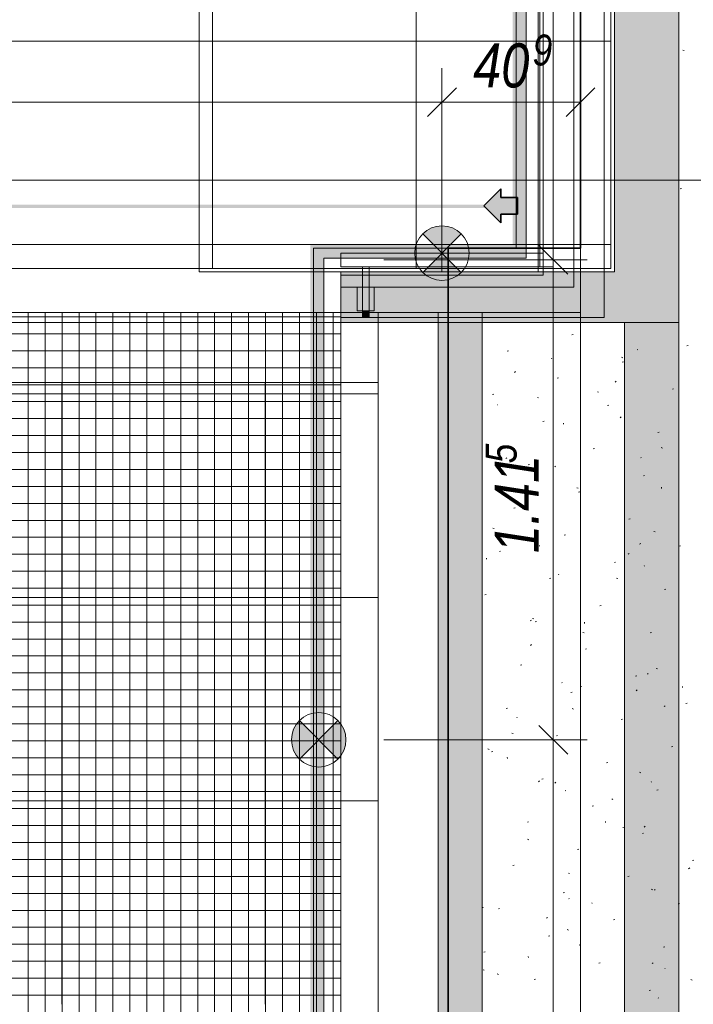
# Model space of a CAD drawing. Extents: x -420 to 300, y 62 to 1112.
# Tile 197 of 256: x -31 to 8, y 336 to 394. Entities that reach past the tile are written whole.
import ezdxf
from ezdxf.lldxf.tags import DXFTag

# ---------------------------------------------------------------- set-up
doc = ezdxf.new("R2010")
doc.units = 0
doc.layers.get('0').update_dxf_attribs({"lineweight": 13})
for name, color, linetype, lineweight, true_color in [('00_ E_ST_Handlaufleuchte', 7, 'Continuous', 13, 0xb2b200), ('00_E_ST_Handlaufleuchte_Bem', 7, 'Continuous', 5, 0x7d7d00), ('00_E_ST_Handlaufleuchte_Kabel', 3, 'Continuous', 18, 0x00ff00), ('00_E_ST_Handlaufleuchte_Übergabepunkte unter Terrassenplatte', 3, 'Continuous', 35, 0x00ff00), ('00_E_ST_Handlaufleuchte–Handlauf-Position', 7, 'Continuous', 5, 0x0000b2), ('30 -33 Aussenwände- 7 Fassade_ Elemente', 7, 'Continuous', 9, 0x00aacc), ('30 -34 Innenwände- 6 Elemente', 7, 'Continuous', 9, 0xff6633), ('30 -36 Dächer- 1 Konstruktion', 7, 'Continuous', 35, 0x6666cc), ('30 -36 Dächer- 3 Dachbeläge', 7, 'Continuous', 15, 0x9999ff), ('30 -36 Dächer- 4 Dachbekleidungen', 7, 'Continuous', 9, 0xccccff), ('60- 61 allgemeine Ausstattung- 4 Terrassen', 9, 'Continuous', 9, 0x808080)]:
    doc.layers.add(name, color=color, linetype=linetype, lineweight=lineweight, true_color=true_color)
doc.layers.add('70 -71 Achsen- 1 Gebäudeachsen', color=7, linetype='STRICHPUNKT2-A06CPUWML0', lineweight=18)
doc.styles.get("Standard").update_dxf_attribs({"font": 'ARIALN.TTF'})
tags = doc.linetypes.add('STRICHPUNKT2-A06CPUWML0', pattern=[12.7, 6.35, -3.175, 0, -3.175]).pattern_tags.tags
tags[10:11] = [DXFTag(74, 4), DXFTag(75, 0), DXFTag(340, '0'), DXFTag(46, 0.0), DXFTag(50, 0.0), DXFTag(44, 0.0), DXFTag(45, 0.0)]
tags[8:9] = [DXFTag(74, 4), DXFTag(75, 0), DXFTag(340, '0'), DXFTag(46, 0.0), DXFTag(50, 0.0), DXFTag(44, 0.0), DXFTag(45, 0.0)]
tags[6:7] = [DXFTag(74, 4), DXFTag(75, 0), DXFTag(340, '0'), DXFTag(46, 0.0), DXFTag(50, 0.0), DXFTag(44, 0.0), DXFTag(45, 0.0)]
tags[4:5] = [DXFTag(74, 4), DXFTag(75, 0), DXFTag(340, '0'), DXFTag(46, 0.0), DXFTag(50, 0.0), DXFTag(44, 0.0), DXFTag(45, 0.0)]

# ---------------------------------------------------------------- blocks, each defined once
blk = doc.blocks.new('Referenz-A06CPUWNL0', base_point=(-395.238, 76.953))
at = {"layer": '30 -33 Aussenwände- 7 Fassade_ Elemente', "color": 0, "linetype": 'Continuous', "ltscale": 0.13}
for p, q in [((-6.098, 376.653), (-310.098, 376.653)), ((-6.098, 376.653), (-148.898, 376.653)), ((-6.098, 220.253), (-6.098, 376.653)), ((-6.098, 211.653), (-6.098, 376.653)), ((-6.698, 376.053), (-148.898, 376.053)), ((-6.698, 220.853), (-6.698, 376.053)), ((-148.898, 372.513), (-10.238, 372.513)), ((-148.898, 372.513), (-10.238, 372.513)), ((-10.238, 372.513), (-10.238, 220.853)), ((-10.238, 372.513), (-10.238, 220.253))]:
    blk.add_line(p, q, dxfattribs=at)
at = {"layer": '30 -34 Innenwände- 6 Elemente', "color": 0, "linetype": 'Continuous', "ltscale": 0.13}
for p, q in [((-2.098, 762.513), (-2.098, 380.453)), ((-1.498, 379.853), (-1.498, 762.513)), ((-0.498, 762.513), (-0.498, 378.853)), ((1.702, 376.653), (1.702, 762.513)), ((-2.098, 380.453), (-14.038, 380.453)), ((-14.038, 380.453), (-14.038, 224.053)), ((-13.438, 223.453), (-13.438, 379.853)), ((-13.438, 379.853), (-1.498, 379.853)), ((-0.498, 378.853), (-12.438, 378.853)), ((-12.438, 378.853), (-12.438, 222.453)), ((-10.238, 220.253), (-10.238, 376.653)), ((-10.238, 376.653), (1.702, 376.653))]:
    blk.add_line(p, q, dxfattribs=at)
at = {"layer": '30 -36 Dächer- 1 Konstruktion', "color": 0, "linetype": 'Continuous', "ltscale": 0.35}
for p, q in [((1.702, 770.453), (1.702, 380.453)), ((1.702, 380.453), (-6.098, 380.453)), ((-6.098, 380.453), (-6.098, 211.653))]:
    blk.add_line(p, q, dxfattribs=at)
at = {"layer": '30 -36 Dächer- 1 Konstruktion', "color": 0, "lineweight": 25}
for p, q in [((1.702, 770.453), (1.702, 380.453)), ((1.702, 380.453), (1.702, 770.453)), ((1.702, 770.453), (1.702, 380.453)), ((1.702, 380.453), (-6.098, 380.453)), ((-6.098, 380.453), (-6.098, 211.653)), ((-6.098, 211.653), (-6.098, 380.453)), ((-6.098, 380.453), (1.702, 380.453)), ((-6.098, 380.453), (1.702, 380.453)), ((1.702, 380.453), (-6.098, 380.453)), ((-6.098, 211.653), (-6.098, 380.453)), ((-6.098, 380.453), (-6.098, 211.653))]:
    blk.add_line(p, q, dxfattribs=at)
at = {"layer": '30 -36 Dächer- 1 Konstruktion', "color": 0, "lineweight": 5}
for p, q in [((1.702, 770.453), (1.702, 380.453)), ((1.702, 380.453), (1.702, 770.453)), ((1.702, 770.453), (1.702, 380.453)), ((1.702, 380.453), (-6.098, 380.453)), ((-6.098, 380.453), (-6.098, 211.653)), ((-6.098, 211.653), (-6.098, 380.453)), ((-6.098, 380.453), (1.702, 380.453)), ((-6.098, 380.453), (1.702, 380.453)), ((1.702, 380.453), (-6.098, 380.453)), ((-6.098, 211.653), (-6.098, 380.453)), ((-6.098, 380.453), (-6.098, 211.653))]:
    blk.add_line(p, q, dxfattribs=at)
at = {"layer": '30 -36 Dächer- 1 Konstruktion', "color": 0, "lineweight": -2}
for p, q in [((1.702, 770.453), (1.702, 380.453)), ((1.702, 380.453), (1.702, 770.453)), ((1.702, 770.453), (1.702, 380.453)), ((1.702, 380.453), (-6.098, 380.453)), ((-6.098, 380.453), (-6.098, 211.653)), ((-6.098, 211.653), (-6.098, 380.453)), ((-6.098, 380.453), (1.702, 380.453)), ((-6.098, 380.453), (1.702, 380.453)), ((1.702, 380.453), (-6.098, 380.453)), ((-6.098, 211.653), (-6.098, 380.453)), ((-6.098, 380.453), (-6.098, 211.653))]:
    blk.add_line(p, q, dxfattribs=at)
at = {"layer": '30 -36 Dächer- 1 Konstruktion', "color": 0}
for p, q in [((1.702, 770.453), (1.702, 380.453)), ((1.702, 380.453), (-6.098, 380.453)), ((-6.098, 380.453), (-6.098, 211.653))]:
    blk.add_line(p, q, dxfattribs=at)
at = {"layer": '30 -36 Dächer- 3 Dachbeläge', "color": 0, "linetype": 'Continuous', "ltscale": 0.15}
for p, q in [((3.702, 766.053), (3.702, 379.053)), ((7.502, 223.253), (7.502, 763.653)), ((-20.798, 379.053), (-20.798, 762.513)), ((-0.798, 762.513), (-0.798, 379.053)), ((-0.798, 379.053), (-20.798, 379.053)), ((-12.438, 379.053), (-12.438, 376.053)), ((3.702, 379.053), (-12.438, 379.053)), ((-6.698, 376.653), (-6.698, 211.053)), ((-4.098, 213.653), (-4.098, 376.653)), ((-12.438, 376.053), (4.302, 376.053)), ((4.302, 376.053), (4.302, 223.253))]:
    blk.add_line(p, q, dxfattribs=at)
at = {"layer": '30 -36 Dächer- 3 Dachbeläge', "color": 0, "lineweight": 9}
for p, q in [((7.502, 376.053), (7.502, 763.653)), ((7.751, 392.122), (7.826, 392.099)), ((7.579, 383.944), (7.655, 383.963)), ((-10.764, 376.753), (-11.164, 376.753)), ((-11.164, 376.753), (-11.164, 376.353)), ((-10.764, 376.353), (-10.764, 376.753)), ((-4.098, 376.053), (7.502, 376.053)), ((-4.098, 213.653), (-4.098, 376.053)), ((1.193, 375.329), (1.269, 375.348)), ((7.978, 374.68), (8.054, 374.699)), ((-2.627, 374.377), (-2.551, 374.396)), ((0.017, 373.922), (-0.009, 373.952)), ((4.123, 374.013), (4.196, 373.984)), ((5.082, 374.442), (5.056, 374.471)), ((4.158, 373.728), (4.234, 373.747)), ((-2.13, 373.164), (-2.187, 373.11)), ((0.338, 372.775), (0.414, 372.794)), ((3.81, 372.595), (3.746, 372.55)), ((-3.482, 371.823), (-3.406, 371.842)), ((-0.84, 371.638), (-0.767, 371.609)), ((2.701, 371.98), (2.776, 371.957)), ((7.123, 372.126), (7.199, 372.145)), ((-3.199, 371.212), (-3.163, 371.21)), ((3.302, 371.173), (3.379, 371.193)), ((4.1, 370.489), (4.042, 370.435)), ((-0.518, 370.221), (-0.441, 370.24)), ((0.709, 370.062), (0.701, 370.132)), ((6.267, 369.572), (6.344, 369.591)), ((2.447, 368.619), (2.524, 368.638)), ((6.46, 368.689), (6.533, 368.659)), ((-2.64, 368.079), (-2.704, 368.034)), ((-1.373, 367.667), (-1.296, 367.686)), ((0.221, 367.551), (0.195, 367.581)), ((5.286, 368.071), (5.26, 368.1)), ((5.412, 367.018), (5.488, 367.037)), ((-1.492, 366.033), (-1.417, 366.01)), ((1.497, 366.314), (1.57, 366.284)), ((1.592, 366.065), (1.668, 366.084)), ((6.492, 366.277), (6.485, 366.348)), ((-2.228, 365.113), (-2.152, 365.132)), ((-1.659, 365.119), (-1.717, 365.065)), ((4.557, 364.464), (4.633, 364.483)), ((-3.466, 363.939), (-3.393, 363.909)), ((0.737, 363.511), (0.813, 363.53)), ((6.038, 363.731), (6.113, 363.708)), ((5.256, 363.028), (5.191, 362.983)), ((-3.083, 362.559), (-3.007, 362.578)), ((-0.731, 362.9), (-0.696, 362.898)), ((4.57, 362.443), (4.513, 362.39)), ((7.522, 362.862), (7.598, 362.881)), ((-3.84, 362.1), (-3.847, 362.171)), ((3.701, 361.91), (3.778, 361.929)), ((0.425, 361.18), (0.398, 361.21)), ((5.49, 361.7), (5.463, 361.729)), ((-0.119, 360.957), (-0.042, 360.976)), ((3.835, 360.989), (3.908, 360.959)), ((-3.939, 360.005), (-3.862, 360.024)), ((6.666, 360.308), (6.743, 360.327)), ((2.846, 359.356), (2.923, 359.375)), ((-1.194, 358.512), (-1.259, 358.467)), ((-1.128, 358.614), (-1.055, 358.584)), ((-0.974, 358.403), (-0.897, 358.422)), ((1.943, 358.315), (1.936, 358.386)), ((1.844, 357.784), (1.92, 357.761)), ((5.811, 357.754), (5.887, 357.773)), ((-1.189, 357.073), (-1.246, 357.02)), ((1.991, 356.802), (2.067, 356.821)), ((-1.829, 355.849), (-1.753, 355.868)), ((5.694, 355.329), (5.667, 355.358)), ((6.173, 355.664), (6.246, 355.635)), ((0.629, 354.809), (0.602, 354.839)), ((4.956, 355.2), (5.032, 355.219)), ((1.136, 354.248), (1.212, 354.267)), ((1.736, 354.589), (1.772, 354.586)), ((5.041, 354.398), (4.983, 354.344)), ((7.727, 354.531), (7.719, 354.601)), ((7.921, 353.598), (7.997, 353.618)), ((-2.684, 353.295), (-2.608, 353.314)), ((1.21, 353.289), (1.283, 353.26)), ((6.701, 353.461), (6.636, 353.416)), ((-2.053, 352.784), (-2.039, 352.751)), ((4.101, 352.646), (4.177, 352.665)), ((-2.349, 351.838), (-2.274, 351.815)), ((0.28, 351.694), (0.357, 351.713)), ((-3.753, 350.914), (-3.68, 350.885)), ((-3.54, 350.741), (-3.463, 350.76)), ((7.065, 351.044), (7.142, 351.063)), ((-2.605, 350.354), (-2.613, 350.424)), ((3.245, 350.092), (3.322, 350.111)), ((-0.718, 349.028), (-0.776, 348.974)), ((-0.575, 349.14), (-0.498, 349.159)), ((5.181, 349.536), (5.256, 349.513)), ((5.897, 348.958), (5.871, 348.987)), ((0.251, 348.944), (0.186, 348.899)), ((0.832, 348.438), (0.806, 348.468)), ((6.21, 348.49), (6.286, 348.509)), ((3.547, 347.964), (3.62, 347.935)), ((2.39, 347.538), (2.466, 347.557)), ((-1.43, 346.585), (-1.354, 346.605)), ((3.178, 346.569), (3.17, 346.64)), ((4.204, 346.277), (4.239, 346.275)), ((5.511, 346.352), (5.454, 346.299)), ((-1.416, 345.589), (-1.343, 345.56)), ((5.355, 345.936), (5.431, 345.955)), ((1.535, 344.984), (1.611, 345.003)), ((8.32, 344.335), (8.396, 344.354)), ((-2.285, 344.031), (-2.209, 344.05)), ((8.146, 343.893), (8.082, 343.848)), ((0.988, 343.589), (1.063, 343.566)), ((4.5, 343.382), (4.576, 343.401)), ((5.885, 342.64), (5.958, 342.61)), ((6.101, 342.587), (6.075, 342.616)), ((0.679, 342.43), (0.756, 342.449)), ((1.036, 342.067), (1.01, 342.097)), ((-4.029, 341.548), (-4.055, 341.577)), ((-3.141, 341.477), (-3.064, 341.496)), ((2.372, 341.833), (2.385, 341.8)), ((7.464, 341.781), (7.541, 341.8)), ((-0.248, 340.982), (-0.305, 340.929)), ((3.644, 340.828), (3.721, 340.847)), ((0.922, 340.265), (0.995, 340.235)), ((-0.176, 339.876), (-0.099, 339.895)), ((1.696, 339.377), (1.632, 339.332)), ((6.609, 339.227), (6.685, 339.246)), ((-3.996, 338.923), (-3.919, 338.942)), ((-1.371, 338.607), (-1.378, 338.678)), ((2.789, 338.274), (2.865, 338.293)), ((5.982, 338.307), (5.924, 338.253)), ((6.671, 337.965), (6.707, 337.963)), ((-4.041, 337.89), (-3.968, 337.86)), ((-3.205, 337.642), (-3.13, 337.619)), ((-1.031, 337.322), (-0.955, 337.341)), ((8.223, 337.315), (8.296, 337.286)), ((5.754, 336.673), (5.83, 336.692)), ((6.305, 336.216), (6.279, 336.245))]:
    blk.add_line(p, q, dxfattribs=at)
at = {"layer": '30 -36 Dächer- 3 Dachbeläge', "color": 0, "lineweight": 0}
for points in [[(3.702, 379.053), (3.702, 766.053), (4.302, 376.053)], [(4.302, 376.053), (3.702, 766.053), (4.302, 766.053)], [(4.302, 376.053), (4.302, 766.053), (7.502, 223.253)], [(7.502, 223.253), (4.302, 766.053), (7.502, 763.653)], [(-12.438, 376.053), (-12.438, 379.053), (3.702, 376.053)], [(3.702, 376.053), (-12.438, 379.053), (3.702, 379.053)], [(3.702, 376.053), (3.702, 379.053), (4.302, 376.053)], [(-11.164, 376.753), (-10.764, 376.753), (-11.164, 376.353)], [(-11.164, 376.353), (-10.764, 376.753), (-10.764, 376.353)], [(-6.698, 211.053), (-6.698, 376.653), (-4.098, 211.053)], [(-4.098, 213.653), (-6.698, 376.653), (-4.098, 376.653)], [(-4.098, 211.053), (-6.698, 376.653), (-4.098, 213.653)], [(4.302, 223.253), (4.302, 376.053), (7.502, 223.253)]]:
    blk.add_solid(points, dxfattribs=at)
at = {"layer": '30 -36 Dächer- 4 Dachbekleidungen', "color": 0, "linetype": 'Continuous', "ltscale": 0.13}
for p, q in [((-0.698, 379.353), (-0.698, 766.053)), ((0.102, 766.053), (0.102, 379.353)), ((1.302, 766.053), (1.302, 378.153)), ((3.102, 376.353), (3.102, 766.053)), ((-12.438, 380.153), (-0.498, 380.153)), ((-12.438, 379.353), (-12.438, 380.153)), ((-0.498, 380.153), (-0.498, 379.353)), ((-0.498, 379.353), (-12.438, 379.353)), ((-10.764, 379.353), (-11.164, 379.353)), ((-11.164, 379.353), (-11.164, 378.153)), ((-10.764, 378.153), (-10.764, 379.353)), ((0.102, 379.353), (-0.698, 379.353)), ((1.302, 378.153), (-12.438, 378.153)), ((-12.438, 378.153), (-12.438, 376.353)), ((-11.464, 378.153), (-11.464, 376.753)), ((-11.164, 376.753), (-11.164, 378.153)), ((-10.764, 378.153), (-10.764, 376.753)), ((-10.464, 378.153), (-10.464, 376.753)), ((-12.438, 376.353), (3.102, 376.353)), ((-11.464, 376.753), (-11.164, 376.753)), ((-10.764, 376.753), (-11.164, 376.753)), ((-10.464, 376.753), (-10.764, 376.753))]:
    blk.add_line(p, q, dxfattribs=at)
at = {"layer": '60- 61 allgemeine Ausstattung- 4 Terrassen', "color": 0}
for p, q in [((-19.998, 379.253), (-19.998, 766.053)), ((-7.998, 379.253), (-7.998, 766.053)), ((3.502, 766.053), (3.502, 379.253)), ((-307.498, 392.653), (3.502, 392.653)), ((-307.498, 380.653), (3.502, 380.653)), ((3.502, 379.253), (-307.498, 379.253)), ((-12.438, 376.653), (-61.498, 376.653)), ((-12.438, 376.653), (-61.498, 376.653)), ((-61.498, 376.394), (-12.438, 376.394)), ((-61.498, 376.394), (-12.438, 376.394)), ((-30.878, 222.453), (-30.878, 376.653)), ((-30.878, 222.453), (-30.878, 376.653)), ((-29.878, 222.453), (-29.878, 376.653)), ((-29.878, 222.453), (-29.878, 376.653)), ((-28.878, 222.453), (-28.878, 376.653)), ((-28.878, 222.453), (-28.878, 376.653)), ((-27.878, 222.453), (-27.878, 376.653)), ((-27.878, 222.453), (-27.878, 376.653)), ((-26.878, 222.453), (-26.878, 376.653)), ((-26.878, 222.453), (-26.878, 376.653)), ((-25.878, 222.453), (-25.878, 376.653)), ((-25.878, 222.453), (-25.878, 376.653)), ((-24.878, 222.453), (-24.878, 376.653)), ((-24.878, 222.453), (-24.878, 376.653)), ((-23.878, 222.453), (-23.878, 376.653)), ((-23.878, 222.453), (-23.878, 376.653)), ((-22.878, 222.453), (-22.878, 376.653)), ((-22.878, 222.453), (-22.878, 376.653)), ((-21.878, 222.453), (-21.878, 376.653)), ((-21.878, 222.453), (-21.878, 376.653)), ((-20.878, 222.453), (-20.878, 376.653)), ((-20.878, 222.453), (-20.878, 376.653)), ((-19.878, 222.453), (-19.878, 376.653)), ((-19.878, 222.453), (-19.878, 376.653)), ((-18.878, 222.453), (-18.878, 376.653)), ((-18.878, 222.453), (-18.878, 376.653)), ((-17.878, 222.453), (-17.878, 376.653)), ((-17.878, 222.453), (-17.878, 376.653)), ((-16.878, 222.453), (-16.878, 376.653)), ((-16.878, 222.453), (-16.878, 376.653)), ((-15.878, 222.453), (-15.878, 376.653)), ((-15.878, 222.453), (-15.878, 376.653)), ((-14.878, 222.453), (-14.878, 376.653)), ((-14.878, 222.453), (-14.878, 376.653)), ((-13.878, 222.453), (-13.878, 376.653)), ((-13.878, 222.453), (-13.878, 376.653)), ((-12.878, 222.453), (-12.878, 376.653)), ((-12.878, 222.453), (-12.878, 376.653)), ((-12.438, 222.453), (-12.438, 376.653)), ((-12.438, 222.453), (-12.438, 376.653)), ((-61.498, 375.394), (-12.438, 375.394)), ((-61.498, 375.394), (-12.438, 375.394)), ((-61.498, 374.394), (-12.438, 374.394)), ((-61.498, 374.394), (-12.438, 374.394)), ((-61.498, 373.394), (-12.438, 373.394)), ((-61.498, 373.394), (-12.438, 373.394)), ((-61.498, 372.394), (-12.438, 372.394)), ((-61.498, 372.394), (-12.438, 372.394)), ((-28.898, 372.513), (-28.898, 335.853)), ((-16.898, 372.513), (-16.898, 335.853)), ((-10.237, 371.853), (-307.698, 371.853)), ((-61.498, 371.394), (-12.438, 371.394)), ((-61.498, 371.394), (-12.438, 371.394)), ((-61.498, 370.394), (-12.438, 370.394)), ((-61.498, 370.394), (-12.438, 370.394)), ((-61.498, 369.394), (-12.438, 369.394)), ((-61.498, 369.394), (-12.438, 369.394)), ((-61.498, 368.394), (-12.438, 368.394)), ((-61.498, 368.394), (-12.438, 368.394)), ((-61.498, 367.394), (-12.438, 367.394)), ((-61.498, 367.394), (-12.438, 367.394)), ((-61.498, 366.394), (-12.438, 366.394)), ((-61.498, 366.394), (-12.438, 366.394)), ((-61.498, 365.394), (-12.438, 365.394)), ((-61.498, 365.394), (-12.438, 365.394)), ((-61.498, 364.394), (-12.438, 364.394)), ((-61.498, 364.394), (-12.438, 364.394)), ((-61.498, 363.394), (-12.438, 363.394)), ((-61.498, 363.394), (-12.438, 363.394)), ((-61.498, 362.394), (-12.438, 362.394)), ((-61.498, 362.394), (-12.438, 362.394)), ((-61.498, 361.394), (-12.438, 361.394)), ((-61.498, 361.394), (-12.438, 361.394)), ((-61.498, 360.394), (-12.438, 360.394)), ((-61.498, 360.394), (-12.438, 360.394)), ((-10.237, 359.853), (-307.698, 359.853)), ((-61.498, 359.394), (-12.438, 359.394)), ((-61.498, 359.394), (-12.438, 359.394)), ((-61.498, 358.394), (-12.438, 358.394)), ((-61.498, 358.394), (-12.438, 358.394)), ((-61.498, 357.394), (-12.438, 357.394)), ((-61.498, 357.394), (-12.438, 357.394)), ((-61.498, 356.394), (-12.438, 356.394)), ((-61.498, 356.394), (-12.438, 356.394)), ((-61.498, 355.394), (-12.438, 355.394)), ((-61.498, 355.394), (-12.438, 355.394)), ((-61.498, 354.394), (-12.438, 354.394)), ((-61.498, 354.394), (-12.438, 354.394)), ((-61.498, 353.394), (-12.438, 353.394)), ((-61.498, 353.394), (-12.438, 353.394)), ((-61.498, 352.394), (-12.438, 352.394)), ((-61.498, 352.394), (-12.438, 352.394)), ((-61.498, 351.394), (-12.438, 351.394)), ((-61.498, 351.394), (-12.438, 351.394)), ((-61.498, 350.394), (-12.438, 350.394)), ((-61.498, 350.394), (-12.438, 350.394)), ((-61.498, 349.394), (-12.438, 349.394)), ((-61.498, 349.394), (-12.438, 349.394)), ((-61.498, 348.394), (-12.438, 348.394)), ((-61.498, 348.394), (-12.438, 348.394)), ((-10.237, 347.853), (-307.698, 347.853)), ((-61.498, 347.394), (-12.438, 347.394)), ((-61.498, 347.394), (-12.438, 347.394)), ((-61.498, 346.394), (-12.438, 346.394)), ((-61.498, 346.394), (-12.438, 346.394)), ((-61.498, 345.394), (-12.438, 345.394)), ((-61.498, 345.394), (-12.438, 345.394)), ((-61.498, 344.394), (-12.438, 344.394)), ((-61.498, 344.394), (-12.438, 344.394)), ((-61.498, 343.394), (-12.438, 343.394)), ((-61.498, 343.394), (-12.438, 343.394)), ((-61.498, 342.394), (-12.438, 342.394)), ((-61.498, 342.394), (-12.438, 342.394)), ((-61.498, 341.394), (-12.438, 341.394)), ((-61.498, 341.394), (-12.438, 341.394)), ((-61.498, 340.394), (-12.438, 340.394)), ((-61.498, 340.394), (-12.438, 340.394)), ((-61.498, 339.394), (-12.438, 339.394)), ((-61.498, 339.394), (-12.438, 339.394)), ((-61.498, 338.394), (-12.438, 338.394)), ((-61.498, 338.394), (-12.438, 338.394)), ((-61.498, 337.394), (-12.438, 337.394)), ((-61.498, 337.394), (-12.438, 337.394)), ((-61.498, 336.394), (-12.438, 336.394)), ((-61.498, 336.394), (-12.438, 336.394))]:
    blk.add_line(p, q, dxfattribs=at)
at = {"layer": '70 -71 Achsen- 1 Gebäudeachsen', "color": 0, "linetype": 'STRICHPUNKT2-A06CPUWML0', "ltscale": 0.18}
for p, q in [((1.702, 1084.393), (1.702, 84.953)), ((-387.238, 384.453), (76.501, 384.453))]:
    blk.add_line(p, q, dxfattribs=at)
blk = doc.blocks.new('Blockreferenz-A06CPUX5L0', base_point=(-15.346, 349.845))
at = {"lineweight": -2}
for points in [[(-14.875, 352.591), (-13.738, 351.453), (-14.875, 350.316), (-15.131, 350.649), (-15.291, 351.037), (-15.346, 351.453), (-15.291, 351.87), (-15.131, 352.258)], [(-13.738, 351.453), (-12.601, 352.591), (-12.345, 352.258), (-12.184, 351.87), (-12.129, 351.453), (-12.184, 351.037), (-12.345, 350.649), (-12.601, 350.316)]]:
    blk.add_hatch(color=0, dxfattribs=at).paths.add_polyline_path(points)
at = {"color": 0, "lineweight": -2}
for p, q in [((-14.875, 350.316), (-12.601, 352.591)), ((-14.875, 352.591), (-12.601, 350.316))]:
    blk.add_line(p, q, dxfattribs=at)
blk.add_circle((-13.738, 351.453), 1.608, dxfattribs=at)
blk = doc.blocks.new('Blockreferenz-A06CPUXBL0', base_point=(-8.076, 378.545))
at = {"lineweight": -2}
for points in [[(-6.468, 380.153), (-7.605, 381.291), (-7.272, 381.546), (-6.884, 381.707), (-6.468, 381.762), (-6.051, 381.707), (-5.664, 381.546), (-5.331, 381.291)], [(-7.605, 379.016), (-6.468, 380.153), (-5.331, 379.016), (-5.664, 378.761), (-6.051, 378.6), (-6.468, 378.545), (-6.884, 378.6), (-7.272, 378.761)]]:
    blk.add_hatch(color=0, dxfattribs=at).paths.add_polyline_path(points)
at = {"color": 0, "lineweight": -2}
for p, q in [((-5.331, 379.016), (-7.605, 381.291)), ((-7.605, 379.016), (-5.331, 381.291))]:
    blk.add_line(p, q, dxfattribs=at)
blk.add_circle((-6.468, 380.153), 1.608, dxfattribs=at)
blk = doc.blocks.new('Maß-A06CPUYJL0', base_point=(-9.898, 299.005))
at = {"color": 0, "linetype": 'ByBlock', "lineweight": -2, "ltscale": 0.13}
for p, q in [((-0.746, 352.302), (0.951, 350.605)), ((2.102, 351.453), (-9.898, 351.453)), ((0.102, 299.853), (0.102, 351.453)), ((-0.746, 300.702), (0.951, 299.005)), ((2.102, 299.853), (-9.898, 299.853))]:
    blk.add_line(p, q, dxfattribs=at)
at = {"color": 0, "linetype": 'ByBlock', "lineweight": -2, "ltscale": 0.13, "insert": (-3.364, 322.864), "char_height": 2.6, "attachment_point": 1, "rotation": 90}
blk.add_mtext('{\\fArial Narrow|b0|i1;2.58}', dxfattribs=at)
blk = doc.blocks.new('Maß-A06CPUYLL0', base_point=(-9.898, 350.605))
at = {"color": 0, "linetype": 'ByBlock', "lineweight": -2, "ltscale": 0.13}
for p, q in [((-0.746, 380.602), (0.951, 378.905)), ((2.102, 379.753), (-9.898, 379.753)), ((0.102, 351.453), (0.102, 379.753)), ((-0.746, 352.302), (0.951, 350.605)), ((2.102, 351.453), (-9.898, 351.453))]:
    blk.add_line(p, q, dxfattribs=at)
at = {"color": 0, "linetype": 'ByBlock', "lineweight": -2, "ltscale": 0.13, "attachment_point": 1, "rotation": 90}
for s, insert, char_height in [('{\\fArial Narrow|b0|i1;5}', (-3.884, 367.756), 1.82), ('{\\fArial Narrow|b0|i1;1.41}', (-3.364, 362.462), 2.6)]:
    blk.add_mtext(s, dxfattribs=dict(at, insert=insert, char_height=char_height))
blk = doc.blocks.new('Maß-A06CPUYTL0', base_point=(-7.316, 379.053))
at = {"color": 0, "linetype": 'ByBlock', "lineweight": -2, "ltscale": 0.13}
for p, q in [((-6.468, 391.053), (-6.468, 379.053)), ((1.704, 391.053), (1.704, 379.053)), ((-5.619, 389.902), (-7.316, 388.205)), ((2.553, 389.902), (0.856, 388.205)), ((1.704, 389.053), (-6.468, 389.053))]:
    blk.add_line(p, q, dxfattribs=at)
at = {"color": 0, "linetype": 'ByBlock', "lineweight": -2, "ltscale": 0.13, "attachment_point": 1}
for s, insert, char_height in [('{\\fArial Narrow|b0|i1;40}', (-4.625, 392.52), 2.6), ('{\\fArial Narrow|b0|i1;9}', (-1.12, 393.04), 1.82)]:
    blk.add_mtext(s, dxfattribs=dict(at, insert=insert, char_height=char_height))
blk = doc.blocks.new('Maß-A06CPUYVL0', base_point=(-68.316, 379.053))
at = {"color": 0, "linetype": 'ByBlock', "lineweight": -2, "ltscale": 0.13}
for p, q in [((-67.468, 391.053), (-67.468, 379.053)), ((-6.468, 391.053), (-6.468, 379.053)), ((-68.316, 388.205), (-66.619, 389.902)), ((-7.316, 388.205), (-5.619, 389.902)), ((-6.468, 389.053), (-67.468, 389.053))]:
    blk.add_line(p, q, dxfattribs=at)
at = {"color": 0, "linetype": 'ByBlock', "lineweight": -2, "ltscale": 0.13, "insert": (-39.744, 392.52), "char_height": 2.6, "attachment_point": 1}
blk.add_mtext('{\\fArial Narrow|b0|i1;3.05}', dxfattribs=at)
blk = doc.blocks.new('Polygon-A06CPUZTL0', base_point=(-14.238, 224.053))
at = {"color": 0, "linetype": 'ByBlock', "lineweight": -2, "ltscale": 0.13}
blk.add_solid([(-13.438, 379.853), (-13.438, 224.053), (-14.238, 379.853), (-14.238, 224.053)], dxfattribs=at)
blk = doc.blocks.new('Polygon-A06CPUZVL0', base_point=(-14.238, 379.853))
at = {"color": 0, "linetype": 'ByBlock', "lineweight": -2, "ltscale": 0.13}
blk.add_solid([(-1.498, 379.853), (-14.238, 379.853), (-1.498, 380.653), (-14.238, 380.653)], dxfattribs=at)
blk = doc.blocks.new('Polygon-A06CPUZXL0', base_point=(-2.298, 380.653))
at = {"color": 0, "linetype": 'ByBlock', "lineweight": -2, "ltscale": 0.13}
blk.add_solid([(-1.498, 380.653), (-2.298, 380.653), (-1.498, 762.513), (-2.298, 762.513)], dxfattribs=at)
blk = doc.blocks.new('Polylinie-A06CPV55L0', base_point=(-59.64, 248.253))
at = {"color": 0, "linetype": 'ByBlock', "lineweight": -2, "ltscale": 0.18}
for points in [[(-1.873, 383.016), (-2.073, 382.816), (-59.44, 383.016), (-59.64, 382.816)], [(-1.873, 380.053), (-2.073, 380.253), (-1.873, 383.016), (-2.073, 382.816)], [(-13.638, 248.253), (-13.838, 248.253), (-13.638, 380.053), (-13.838, 380.253)], [(-13.638, 380.053), (-13.838, 380.253), (-1.873, 380.053), (-2.073, 380.253)]]:
    blk.add_solid(points, dxfattribs=at)
blk = doc.blocks.new('Pfeil-A06CPV67L0', base_point=(-4.003, 381.94))
at = {"linetype": 'ByBlock', "lineweight": -2, "ltscale": 0.35}
blk.add_hatch(color=0, dxfattribs=at).paths.add_polyline_path([(-2.003, 383.44), (-2.003, 382.44), (-3.003, 382.44), (-3.003, 381.94), (-4.003, 382.94), (-3.003, 383.94), (-3.003, 383.44)])
at = {"color": 0, "linetype": 'ByBlock', "lineweight": -2, "ltscale": 0.35}
for p, q in [((-4.003, 382.94), (-3.003, 383.94)), ((-3.003, 383.94), (-3.003, 383.44)), ((-3.003, 383.44), (-2.003, 383.44)), ((-2.003, 383.44), (-2.003, 382.44)), ((-3.003, 381.94), (-4.003, 382.94)), ((-2.003, 382.44), (-3.003, 382.44)), ((-3.003, 382.44), (-3.003, 381.94))]:
    blk.add_line(p, q, dxfattribs=at)

msp = doc.modelspace()

# ---------------------------------------------------------------- block references
at = {"color": 8, "lineweight": 13, "ltscale": 0.13, "true_color": 0x808080}
msp.add_blockref('Referenz-A06CPUWNL0', (-395.238, 76.953), dxfattribs=at)
at = {"layer": '00_ E_ST_Handlaufleuchte', "ltscale": 0.13}
for name, p in [('Blockreferenz-A06CPUXBL0', (-8.076, 378.545)), ('Blockreferenz-A06CPUX5L0', (-15.346, 349.845))]:
    msp.add_blockref(name, p, dxfattribs=at)
at = {"layer": '00_E_ST_Handlaufleuchte_Bem', "ltscale": 0.13}
for name, p in [('Maß-A06CPUYVL0', (-68.316, 379.053)), ('Maß-A06CPUYTL0', (-7.316, 379.053)), ('Maß-A06CPUYLL0', (-9.898, 350.605)), ('Maß-A06CPUYJL0', (-9.898, 299.005))]:
    msp.add_blockref(name, p, dxfattribs=at)
at = {"layer": '00_E_ST_Handlaufleuchte_Kabel', "ltscale": 0.18}
msp.add_blockref('Polylinie-A06CPV55L0', (-59.64, 248.253), dxfattribs=at)
at = {"layer": '00_E_ST_Handlaufleuchte_Übergabepunkte unter Terrassenplatte', "ltscale": 0.35}
msp.add_blockref('Pfeil-A06CPV67L0', (-4.003, 381.94), dxfattribs=at)
at = {"layer": '00_E_ST_Handlaufleuchte–Handlauf-Position', "ltscale": 0.13}
for name, p in [('Polygon-A06CPUZXL0', (-2.298, 380.653)), ('Polygon-A06CPUZVL0', (-14.238, 379.853)), ('Polygon-A06CPUZTL0', (-14.238, 224.053))]:
    msp.add_blockref(name, p, dxfattribs=at)

doc.saveas('drawing.dxf')
